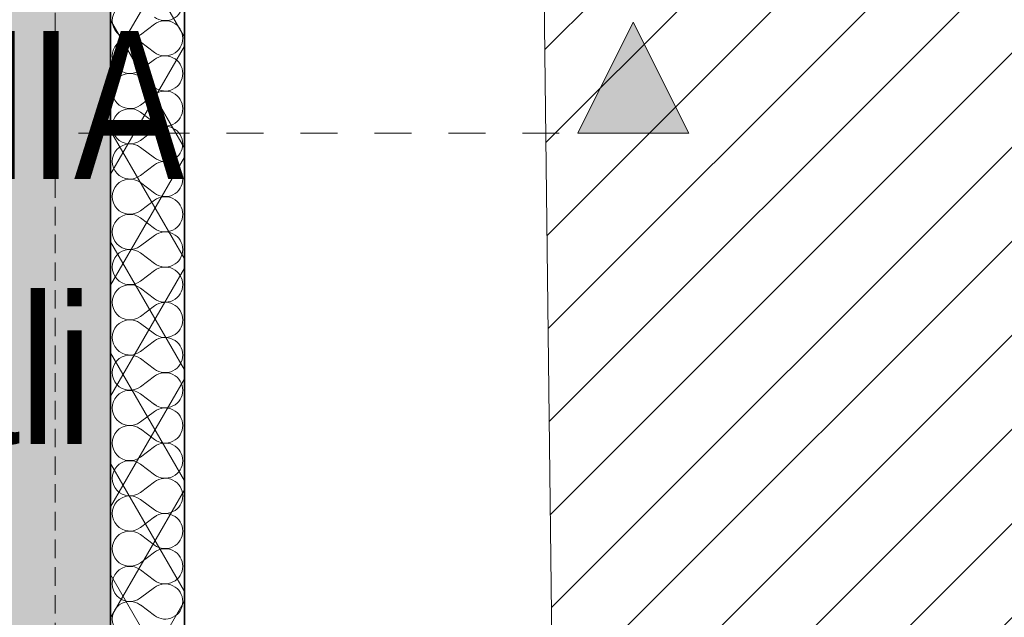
# Model space of a CAD drawing. Header units: millimetres. Extents: x 42175 to 97175, y 10092 to 468192.
# Tile 122 of 235: x 82414 to 85077, y 19029 to 20646. Entities that reach past the tile are written whole.
import ezdxf

# ---------------------------------------------------------------- set-up
doc = ezdxf.new("R2010")
doc.units = ezdxf.units.MM
doc.linetypes.add('DASHED', pattern=[0.75, 0.5, -0.25])
doc.linetypes.add('JIS_02_0.7', pattern=[2, 1, -1])
for name, color, linetype in [('- A - ocieplenie', 8, 'Continuous'), ('Konstrukcja - Siatka mod', 8, 'Continuous'), ('Konstrukcja - Ściany działowe', 8, 'Continuous'), ('Konstrukcja - Ściany zewnętrzne', 8, 'Continuous')]:
    doc.layers.add(name, color=color, linetype=linetype)
doc.styles.add('STYL_AUTOMATYCZNY_13', font='ARIALN.TTF', dxfattribs={"width": 0.8})

# ---------------------------------------------------------------- blocks, each defined once
blk = doc.blocks.new('*X6')
at = {"layer": '- A - ocieplenie', "linetype": 'Continuous', "lineweight": 13, "ltscale": 100}
for p, q in [((49898.5, 33137.3), (49936.6, 33165.8)), ((49898.5, 33118.2), (49936.6, 33089.6)), ((49898.5, 33042), (49936.6, 33070.6)), ((49898.5, 33023), (49936.6, 32994.4)), ((49898.5, 32946.8), (49936.6, 32975.4)), ((49898.5, 32927.7), (49936.6, 32899.2)), ((49898.5, 32851.5), (49936.6, 32880.1)), ((49898.5, 32832.5), (49936.6, 32803.9)), ((49898.5, 32756.3), (49936.6, 32784.9)), ((49898.5, 32737.3), (49936.6, 32708.7)), ((49898.5, 32661.1), (49936.6, 32689.6)), ((49898.5, 32642), (49936.6, 32613.4)), ((49898.5, 32565.8), (49936.6, 32594.4)), ((49898.5, 32546.8), (49936.6, 32518.2)), ((49898.5, 32470.6), (49936.6, 32499.2)), ((49898.5, 32451.5), (49936.6, 32423)), ((49898.5, 32375.4), (49936.6, 32403.9)), ((49898.5, 32356.3), (49936.6, 32327.7)), ((49898.5, 32280.1), (49936.6, 32308.7)), ((49898.5, 32261.1), (49936.6, 32232.5)), ((49898.5, 32184.9), (49936.6, 32213.4)), ((49898.5, 32165.8), (49936.6, 32137.3)), ((49898.5, 32089.6), (49936.6, 32118.2)), ((49898.5, 32070.6), (49936.6, 32042)), ((49898.5, 31994.4), (49936.6, 32023)), ((49898.5, 31975.4), (49936.6, 31946.8)), ((49898.5, 31899.2), (49936.6, 31927.7)), ((49898.5, 31880.1), (49936.6, 31851.5)), ((49898.5, 31803.9), (49936.6, 31832.5)), ((49898.5, 31784.9), (49936.6, 31756.3)), ((49898.5, 31708.7), (49936.6, 31737.3)), ((49898.5, 31689.6), (49936.6, 31661.1)), ((49898.5, 31613.4), (49936.6, 31642)), ((49898.5, 31594.4), (49936.6, 31565.8))]:
    blk.add_line(p, q, dxfattribs=at)
for centre, start, end in [((49869.9, 33175.4), 53.1301, 306.8699), ((49965.2, 33223), 233.1301, 0), ((49965.2, 33127.7), 0, 126.8699), ((49869.9, 33080.1), 53.1301, 306.8699), ((49965.2, 33127.7), 233.1301, 0), ((49965.2, 33032.5), 0, 126.8699), ((49869.9, 32984.9), 53.1301, 306.8699), ((49965.2, 33032.5), 233.1301, 0), ((49965.2, 32937.3), 0, 126.8699), ((49869.9, 32889.6), 53.1301, 306.8699), ((49965.2, 32937.3), 233.1301, 0), ((49965.2, 32842), 0, 126.8699), ((49869.9, 32794.4), 53.1301, 306.8699), ((49965.2, 32842), 233.1301, 0), ((49965.2, 32746.8), 0, 126.8699), ((49869.9, 32699.2), 53.1301, 306.8699), ((49965.2, 32746.8), 233.1301, 0), ((49965.2, 32651.5), 0, 126.8699), ((49869.9, 32603.9), 53.1301, 306.8699), ((49965.2, 32651.5), 233.1301, 0), ((49965.2, 32556.3), 0, 126.8699), ((49869.9, 32508.7), 53.1301, 306.8699), ((49965.2, 32556.3), 233.1301, 0), ((49965.2, 32461.1), 0, 126.8699), ((49869.9, 32413.4), 53.1301, 306.8699), ((49965.2, 32461.1), 233.1301, 0), ((49965.2, 32365.8), 0, 126.8699), ((49869.9, 32318.2), 53.1301, 306.8699), ((49965.2, 32365.8), 233.1301, 0), ((49965.2, 32270.6), 0, 126.8699), ((49869.9, 32223), 53.1301, 306.8699), ((49965.2, 32270.6), 233.1301, 0), ((49965.2, 32175.4), 0, 126.8699), ((49869.9, 32127.7), 53.1301, 306.8699), ((49965.2, 32175.4), 233.1301, 0), ((49965.2, 32080.1), 0, 126.8699), ((49869.9, 32032.5), 53.1301, 306.8699), ((49965.2, 32080.1), 233.1301, 0), ((49965.2, 31984.9), 0, 126.8699), ((49869.9, 31937.3), 53.1301, 306.8699), ((49965.2, 31984.9), 233.1301, 0), ((49965.2, 31889.6), 0, 126.8699), ((49869.9, 31842), 53.1301, 306.8699), ((49965.2, 31889.6), 233.1301, 0), ((49965.2, 31794.4), 0, 126.8699), ((49869.9, 31746.8), 53.1301, 306.8699), ((49965.2, 31794.4), 233.1301, 0), ((49965.2, 31699.2), 0, 126.8699), ((49869.9, 31651.5), 53.1301, 306.8699), ((49965.2, 31699.2), 233.1301, 0), ((49965.2, 31603.9), 0, 126.8699), ((49869.9, 31556.3), 53.1301, 306.8699), ((49965.2, 31603.9), 233.1301, 0)]:
    blk.add_arc(centre, 47.6, start, end, dxfattribs=at)

msp = doc.modelspace()

# ---------------------------------------------------------------- hatches: boundary and pattern name
at = {"layer": '- A - ocieplenie', "linetype": 'Continuous', "lineweight": 13, "ltscale": 100}
h = msp.add_hatch(dxfattribs=at)
h.set_pattern_fill('Izolacja_miękka_0007_0007', color=8, style=0, pattern_type=2)
h.set_pattern_definition([(60, (-175208.28, 306786.62), (-129.90381, 75), []), (120, (-175208.28, 306786.62), (129.90381, 75), [])])
h.paths.add_polyline_path([(82860.3, 18178.9), (82860.3, 30758.9), (82660.3, 30758.9), (82660.3, 18178.9)])
at = {"linetype": 'Continuous', "lineweight": 15}
h = msp.add_hatch(dxfattribs=at)
h.set_pattern_fill('Bloczki_ceramiczne_0007', color=8, style=0, pattern_type=2)
h.set_pattern_definition([(45, (-175208.59, 306786.62), (-127.27922, 127.27922), [])])
h.paths.add_polyline_path([(83678.8, 33663.9), (83869, 17675.6), (84009.9, 17478.5), (86631.9, 17472.5), (86631.9, 33647.6)])
at = {"layer": 'Konstrukcja - Ściany działowe', "linetype": 'Continuous', "lineweight": 13}
msp.add_hatch(color=8, dxfattribs=at).paths.add_polyline_path([(84223.8, 20339.4), (84073.8, 20639.4), (83923.8, 20339.4)])
at = {"layer": 'Konstrukcja - Ściany zewnętrzne', "linetype": 'Continuous', "lineweight": 13}
msp.add_hatch(color=8, dxfattribs=at).paths.add_polyline_path([(82660, 17978.9), (82660, 30758.9), (82160, 30758.9), (82160, 17978.9)])

# ---------------------------------------------------------------- linework, layer by layer
at = {"layer": '- A - ocieplenie', "color": 8, "linetype": 'Continuous', "lineweight": 35, "ltscale": 100, "flags": 128}
for points in [[(82660, 30758.9), (82660, 17978.9)], [(82860, 18178.9), (82860, 30758.9)]]:
    msp.add_lwpolyline(points, dxfattribs=at)
at = {"layer": '- A - ocieplenie', "color": 8, "linetype": 'Continuous', "lineweight": 13, "ltscale": 100, "flags": 128}
for points in [[(82660.3, 30758.9), (82660.3, 17978.9)], [(82860.3, 18178.9), (82860.3, 30758.9)]]:
    msp.add_lwpolyline(points, dxfattribs=at)
at = {"color": 8, "linetype": 'Continuous', "lineweight": 13, "ltscale": 100, "flags": 128}
msp.add_lwpolyline([(83678.8, 33663.9), (83869, 17675.6), (84009.9, 17478.5), (86631.9, 17472.5), (86631.9, 33647.6)], close=True, dxfattribs=at)
at = {"layer": 'Konstrukcja - Siatka mod', "color": 8, "linetype": 'DASHED', "lineweight": 13, "ltscale": 100}
msp.add_line((82510, 33564.8), (82510, 16600), dxfattribs=at)
at = {"layer": 'Konstrukcja - Ściany działowe', "color": 8, "linetype": 'JIS_02_0.7', "lineweight": 13, "ltscale": 100}
msp.add_line((82573.8, 20339.4), (83923.8, 20339.4), dxfattribs=at)
at = {"layer": 'Konstrukcja - Ściany działowe', "color": 8, "linetype": 'Continuous', "lineweight": 13, "ltscale": 100, "flags": 128}
msp.add_lwpolyline([(84223.8, 20339.4), (83923.8, 20339.4), (84073.8, 20639.4)], close=True, dxfattribs=at)
at = {"layer": 'Konstrukcja - Ściany zewnętrzne', "color": 8, "linetype": 'Continuous', "lineweight": 35, "ltscale": 100, "flags": 128}
msp.add_lwpolyline([(82660, 17678.9), (82660, 30758.9)], dxfattribs=at)
at = {"layer": 'Konstrukcja - Ściany zewnętrzne', "color": 8, "linetype": 'Continuous', "lineweight": 13, "ltscale": 100, "flags": 128}
msp.add_lwpolyline([(82660.3, 17678.9), (82660.3, 30608.9)], dxfattribs=at)

# ---------------------------------------------------------------- block references
at = {"color": 8, "linetype": 'Continuous', "lineweight": 20, "ltscale": 100}
msp.add_blockref('*X6', (32842.4, -12531.6), dxfattribs=at)

# ---------------------------------------------------------------- texts
at = {"color": 8, "linetype": 'Continuous', "lineweight": 35, "insert": (80202.6, 20615.6), "char_height": 400, "attachment_point": 1, "line_spacing_factor": 1.075024, "style": 'STYL_AUTOMATYCZNY_13'}
msp.add_mtext('\\A1;{\\pql;\\fArial|b0|i0|c238|p0;\\W0.800000;WYRZUTNIA\\P\\pql;\\fArial|b0|i0|c238|p0;\\W0.800000;przy centrali}', dxfattribs=at)

doc.saveas('drawing.dxf')
